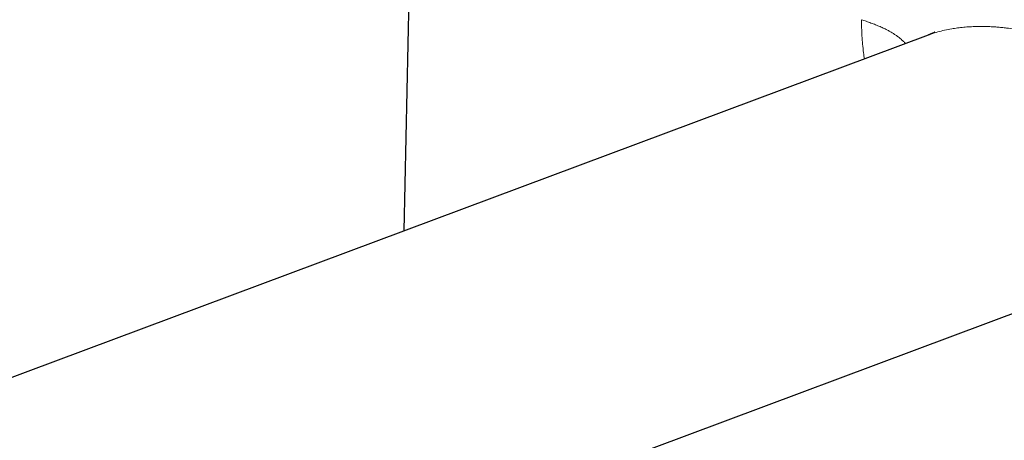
# Model space of a CAD drawing. Header units: millimetres. Extents: x 8 to 611, y 12 to 550.
# Tile 39 of 61: x 529 to 563, y 213 to 227. Entities that reach past the tile are written whole.
import ezdxf

# ---------------------------------------------------------------- set-up
doc = ezdxf.new("R2010")
doc.units = ezdxf.units.MM

msp = doc.modelspace()

# ---------------------------------------------------------------- linework, layer by layer
at = {"color": 7, "linetype": 'Continuous', "lineweight": 30}
for p, q in [((542.84, 230.574), (542.61, 219.832)), ((560.665, 226.579), (496.018, 202.422)), ((499.519, 193.055), (567.837, 218.584))]:
    msp.add_line(p, q, dxfattribs=at)
at = {"color": 252, "linetype": 'Continuous', "lineweight": 0}
for points, knots in [([(558.47, 225.759), (558.459, 225.83), (558.434, 225.999), (558.406, 226.264), (558.384, 226.551), (558.372, 226.833), (558.373, 227.018), (558.373, 227.109)], [0, 0, 0, 0, 0.154827, 0.370137, 0.582607, 0.792478, 1, 1, 1, 1]), ([(558.373, 227.109), (558.427, 227.091), (558.534, 227.053), (558.694, 226.995), (558.853, 226.935), (559.009, 226.871), (559.148, 226.808), (559.269, 226.748), (559.372, 226.691), (559.466, 226.634), (559.552, 226.577), (559.63, 226.521), (559.7, 226.465), (559.756, 226.416), (559.8, 226.375), (559.834, 226.342), (559.862, 226.312), (559.878, 226.294), (559.884, 226.287)], [0, 0, 0, 0, 0.0858826, 0.1723492, 0.2594697, 0.3473163, 0.4359686, 0.5052071, 0.5722557, 0.6371744, 0.7000325, 0.7608961, 0.8198216, 0.8768536, 0.911306, 0.9454631, 0.9793303, 1, 1, 1, 1]), ([(561.475, 226.794), (561.394, 226.779), (561.231, 226.749), (560.997, 226.689), (560.808, 226.632), (560.701, 226.591), (560.666, 226.578)], [0, 0, 0, 0, 0.2889646, 0.5757797, 0.8606412, 1, 1, 1, 1]), ([(564.16, 226.693), (564.07, 226.711), (563.892, 226.747), (563.628, 226.789), (563.425, 226.816), (563.283, 226.832), (563.199, 226.841), (563.116, 226.848), (563.033, 226.855), (562.951, 226.861), (562.87, 226.865), (562.738, 226.872), (562.557, 226.877), (562.329, 226.875), (562.106, 226.867), (561.89, 226.85), (561.679, 226.827), (561.543, 226.805), (561.475, 226.794)], [0, 0, 0, 0, 0.098273, 0.194217, 0.287854, 0.318871, 0.34963, 0.380131, 0.410375, 0.440365, 0.470099, 0.49958, 0.58601, 0.671191, 0.755151, 0.837918, 0.919524, 1, 1, 1, 1])]:
    msp.add_open_spline(points, degree=3, knots=knots, dxfattribs=at)
at = {"color": 7, "linetype": 'Continuous', "lineweight": 30}
msp.add_open_spline([(560.895, 226.68), (560.895, 226.68), (560.896, 226.68), (560.894, 226.679), (560.891, 226.677), (560.884, 226.674), (560.877, 226.67), (560.867, 226.665), (560.852, 226.657), (560.837, 226.65), (560.821, 226.643), (560.807, 226.637), (560.794, 226.631), (560.783, 226.626), (560.771, 226.621), (560.76, 226.616), (560.746, 226.611), (560.731, 226.605), (560.718, 226.599), (560.707, 226.595), (560.698, 226.591), (560.689, 226.588), (560.679, 226.584), (560.671, 226.581), (560.666, 226.58), (560.666, 226.579)], degree=3, knots=[0, 0, 0, 0, 0.015809, 0.08571, 0.153925, 0.218736, 0.282571, 0.351265, 0.426953, 0.504078, 0.561659, 0.611666, 0.65456, 0.694876, 0.721923, 0.756538, 0.797156, 0.837898, 0.875117, 0.901667, 0.923251, 0.944577, 0.966144, 0.993843, 1, 1, 1, 1], dxfattribs=at)

doc.saveas('drawing.dxf')
